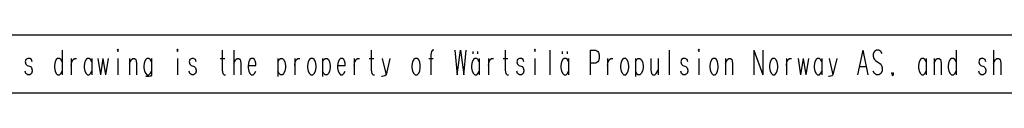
# Model space of a CAD drawing. Header units: inches. Extents: x 1 to 839, y 1 to 592.
# Tile 11 of 14: x 644.34 to 724.31, y 1.5 to 6.25. Entities that reach past the tile are written whole.
import ezdxf

# ---------------------------------------------------------------- set-up
doc = ezdxf.new("R2010")
doc.units = ezdxf.units.IN
doc.layers.add('4', color=7, linetype='Continuous')

msp = doc.modelspace()

# ---------------------------------------------------------------- linework, layer by layer
at = {"layer": '4', "color": 7}
msp.add_line((6.208, 6.248), (834.006, 6.248), dxfattribs=at)
at = {"layer": '4', "color": 3}
for p, q in [((647.785, 4.995), (647.785, 2.995)), ((652.311, 5.09), (652.258, 4.995)), ((652.258, 4.995), (652.311, 4.899)), ((652.363, 4.995), (652.311, 5.09)), ((652.311, 4.899), (652.363, 4.995)), ((657.151, 5.09), (657.098, 4.995)), ((657.098, 4.995), (657.151, 4.899)), ((657.203, 4.995), (657.151, 5.09)), ((657.151, 4.899), (657.203, 4.995)), ((660.781, 4.995), (660.781, 3.376)), ((661.729, 4.995), (661.729, 2.995)), ((672.881, 4.995), (672.881, 3.376)), ((677.773, 4.899), (677.721, 4.613)), ((677.878, 4.995), (677.773, 4.899)), ((677.983, 4.995), (677.878, 4.995)), ((679.669, 4.995), (679.879, 2.995)), ((679.879, 2.995), (680.141, 4.995)), ((680.141, 4.995), (680.403, 2.995)), ((680.403, 2.995), (680.612, 4.995)), ((681.141, 4.899), (681.141, 4.709)), ((681.56, 4.709), (681.56, 4.899)), ((683.771, 4.995), (683.771, 3.376)), ((686.191, 5.09), (686.138, 4.995)), ((686.138, 4.995), (686.191, 4.899)), ((686.243, 4.995), (686.191, 5.09)), ((686.191, 4.899), (686.243, 4.995)), ((687.401, 4.995), (687.401, 2.995)), ((688.401, 4.899), (688.401, 4.709)), ((688.82, 4.709), (688.82, 4.899)), ((690.664, 4.995), (690.664, 2.995)), ((690.664, 4.995), (691.136, 4.995)), ((691.136, 4.995), (691.293, 4.899)), ((691.293, 4.899), (691.345, 4.804)), ((691.345, 4.804), (691.397, 4.613)), ((697.081, 4.995), (697.081, 2.995)), ((699.501, 5.09), (699.448, 4.995)), ((699.448, 4.995), (699.501, 4.899)), ((699.553, 4.995), (699.501, 5.09)), ((699.501, 4.899), (699.553, 4.995)), ((703.974, 4.995), (704.707, 2.995)), ((703.974, 4.995), (703.974, 2.995)), ((704.707, 4.995), (704.707, 2.995)), ((712.811, 4.995), (712.392, 2.995)), ((712.811, 4.995), (713.23, 2.995)), ((713.759, 4.899), (713.654, 4.709)), ((713.916, 4.995), (713.759, 4.899)), ((714.126, 4.995), (713.916, 4.995)), ((714.283, 4.899), (714.126, 4.995)), ((714.387, 4.709), (714.283, 4.899)), ((720.385, 4.995), (720.385, 2.995)), ((723.439, 4.995), (723.439, 2.995)), ((644.841, 4.232), (644.789, 4.042)), ((644.789, 4.042), (644.841, 3.852)), ((644.998, 4.328), (644.841, 4.232)), ((645.156, 4.328), (644.998, 4.328)), ((645.313, 4.232), (645.156, 4.328)), ((645.365, 4.042), (645.313, 4.232)), ((647.209, 4.042), (647.157, 3.757)), ((647.314, 4.232), (647.209, 4.042)), ((647.418, 4.328), (647.314, 4.232)), ((647.576, 4.328), (647.418, 4.328)), ((647.68, 4.232), (647.576, 4.328)), ((647.785, 4.042), (647.68, 4.232)), ((648.524, 4.328), (648.524, 2.995)), ((648.524, 3.757), (648.576, 4.042)), ((648.576, 4.042), (648.681, 4.232)), ((648.681, 4.232), (648.786, 4.328)), ((648.786, 4.328), (648.943, 4.328)), ((649.629, 4.042), (649.577, 3.757)), ((649.734, 4.232), (649.629, 4.042)), ((649.838, 4.328), (649.734, 4.232)), ((649.996, 4.328), (649.838, 4.328)), ((650.1, 4.232), (649.996, 4.328)), ((650.205, 4.042), (650.1, 4.232)), ((650.205, 4.328), (650.205, 2.995)), ((650.682, 4.328), (650.891, 2.995)), ((651.101, 4.328), (650.891, 2.995)), ((651.101, 4.328), (651.31, 2.995)), ((651.52, 4.328), (651.31, 2.995)), ((652.311, 4.328), (652.311, 2.995)), ((653.259, 4.328), (653.259, 2.995)), ((653.259, 3.947), (653.416, 4.232)), ((653.416, 4.232), (653.521, 4.328)), ((653.521, 4.328), (653.678, 4.328)), ((653.678, 4.328), (653.783, 4.232)), ((653.783, 4.232), (653.835, 3.947)), ((654.469, 4.042), (654.417, 3.757)), ((654.574, 4.232), (654.469, 4.042)), ((654.678, 4.328), (654.574, 4.232)), ((654.836, 4.328), (654.678, 4.328)), ((654.94, 4.232), (654.836, 4.328)), ((655.045, 4.042), (654.94, 4.232)), ((655.045, 4.328), (655.045, 2.955)), ((657.151, 4.328), (657.151, 2.995)), ((658.151, 4.232), (658.099, 4.042)), ((658.099, 4.042), (658.151, 3.852)), ((658.308, 4.328), (658.151, 4.232)), ((658.466, 4.328), (658.308, 4.328)), ((658.623, 4.232), (658.466, 4.328)), ((658.675, 4.042), (658.623, 4.232)), ((660.624, 4.328), (660.99, 4.328)), ((661.729, 3.947), (661.886, 4.232)), ((661.886, 4.232), (661.991, 4.328)), ((661.991, 4.328), (662.148, 4.328)), ((662.148, 4.328), (662.253, 4.232)), ((662.253, 4.232), (662.305, 3.947)), ((662.939, 4.042), (662.887, 3.757)), ((663.044, 4.232), (662.939, 4.042)), ((663.148, 4.328), (663.044, 4.232)), ((663.306, 4.328), (663.148, 4.328)), ((663.41, 4.232), (663.306, 4.328)), ((663.463, 4.137), (663.41, 4.232)), ((663.515, 3.947), (663.463, 4.137)), ((665.307, 4.328), (665.307, 2.856)), ((665.307, 4.042), (665.411, 4.232)), ((665.411, 4.232), (665.516, 4.328)), ((665.516, 4.328), (665.673, 4.328)), ((665.673, 4.328), (665.778, 4.232)), ((665.778, 4.232), (665.883, 4.042)), ((665.883, 4.042), (665.935, 3.757)), ((666.674, 4.328), (666.674, 2.995)), ((666.674, 3.757), (666.726, 4.042)), ((666.726, 4.042), (666.831, 4.232)), ((666.831, 4.232), (666.936, 4.328)), ((666.936, 4.328), (667.093, 4.328)), ((667.779, 4.042), (667.727, 3.757)), ((667.884, 4.232), (667.779, 4.042)), ((667.988, 4.328), (667.884, 4.232)), ((668.146, 4.328), (667.988, 4.328)), ((668.25, 4.232), (668.146, 4.328)), ((668.355, 4.042), (668.25, 4.232)), ((668.407, 3.757), (668.355, 4.042)), ((668.937, 4.328), (668.937, 2.856)), ((668.937, 4.042), (669.041, 4.232)), ((669.041, 4.232), (669.146, 4.328)), ((669.146, 4.328), (669.303, 4.328)), ((669.303, 4.328), (669.408, 4.232)), ((669.408, 4.232), (669.513, 4.042)), ((669.513, 4.042), (669.565, 3.757)), ((670.199, 4.042), (670.147, 3.757)), ((670.304, 4.232), (670.199, 4.042)), ((670.408, 4.328), (670.304, 4.232)), ((670.566, 4.328), (670.408, 4.328)), ((670.67, 4.232), (670.566, 4.328)), ((670.723, 4.137), (670.67, 4.232)), ((670.775, 3.947), (670.723, 4.137)), ((671.514, 4.328), (671.514, 2.995)), ((671.514, 3.757), (671.566, 4.042)), ((671.566, 4.042), (671.671, 4.232)), ((671.671, 4.232), (671.776, 4.328)), ((671.776, 4.328), (671.933, 4.328)), ((672.724, 4.328), (673.09, 4.328)), ((673.777, 4.328), (674.091, 2.995)), ((674.405, 4.328), (674.091, 2.995)), ((676.249, 4.042), (676.197, 3.757)), ((676.354, 4.232), (676.249, 4.042)), ((676.458, 4.328), (676.354, 4.232)), ((676.616, 4.328), (676.458, 4.328)), ((676.72, 4.232), (676.616, 4.328)), ((676.825, 4.042), (676.72, 4.232)), ((676.877, 3.757), (676.825, 4.042)), ((677.564, 4.328), (677.93, 4.328)), ((677.721, 4.613), (677.721, 2.995)), ((681.089, 4.042), (681.037, 3.757)), ((681.194, 4.232), (681.089, 4.042)), ((681.298, 4.328), (681.194, 4.232)), ((681.456, 4.328), (681.298, 4.328)), ((681.56, 4.232), (681.456, 4.328)), ((681.665, 4.042), (681.56, 4.232)), ((681.665, 4.328), (681.665, 2.995)), ((682.404, 4.328), (682.404, 2.995)), ((682.404, 3.757), (682.456, 4.042)), ((682.456, 4.042), (682.561, 4.232)), ((682.561, 4.232), (682.666, 4.328)), ((682.666, 4.328), (682.823, 4.328)), ((683.614, 4.328), (683.98, 4.328)), ((684.771, 4.232), (684.719, 4.042)), ((684.719, 4.042), (684.771, 3.852)), ((684.928, 4.328), (684.771, 4.232)), ((685.086, 4.328), (684.928, 4.328)), ((685.243, 4.232), (685.086, 4.328)), ((685.295, 4.042), (685.243, 4.232)), ((686.191, 4.328), (686.191, 2.995)), ((688.349, 4.042), (688.297, 3.757)), ((688.454, 4.232), (688.349, 4.042)), ((688.558, 4.328), (688.454, 4.232)), ((688.716, 4.328), (688.558, 4.328)), ((688.82, 4.232), (688.716, 4.328)), ((688.925, 4.042), (688.82, 4.232)), ((688.925, 4.328), (688.925, 2.995)), ((691.293, 4.042), (691.136, 3.947)), ((691.345, 4.137), (691.293, 4.042)), ((691.397, 4.328), (691.345, 4.137)), ((691.397, 4.613), (691.397, 4.328)), ((692.084, 4.328), (692.084, 2.995)), ((692.084, 3.757), (692.136, 4.042)), ((692.136, 4.042), (692.241, 4.232)), ((692.241, 4.232), (692.346, 4.328)), ((692.346, 4.328), (692.503, 4.328)), ((693.189, 4.042), (693.137, 3.757)), ((693.294, 4.232), (693.189, 4.042)), ((693.398, 4.328), (693.294, 4.232)), ((693.556, 4.328), (693.398, 4.328)), ((693.66, 4.232), (693.556, 4.328)), ((693.765, 4.042), (693.66, 4.232)), ((693.817, 3.757), (693.765, 4.042)), ((694.347, 4.328), (694.347, 2.856)), ((694.347, 4.042), (694.451, 4.232)), ((694.451, 4.232), (694.556, 4.328)), ((694.556, 4.328), (694.713, 4.328)), ((694.713, 4.328), (694.818, 4.232)), ((694.818, 4.232), (694.923, 4.042)), ((694.923, 4.042), (694.975, 3.757)), ((695.609, 4.328), (695.609, 3.376)), ((696.185, 4.328), (696.185, 2.995)), ((698.081, 4.232), (698.029, 4.042)), ((698.029, 4.042), (698.081, 3.852)), ((698.238, 4.328), (698.081, 4.232)), ((698.396, 4.328), (698.238, 4.328)), ((698.553, 4.232), (698.396, 4.328)), ((698.605, 4.042), (698.553, 4.232)), ((699.501, 4.328), (699.501, 2.995)), ((700.449, 4.042), (700.397, 3.757)), ((700.554, 4.232), (700.449, 4.042)), ((700.658, 4.328), (700.554, 4.232)), ((700.816, 4.328), (700.658, 4.328)), ((700.92, 4.232), (700.816, 4.328)), ((701.025, 4.042), (700.92, 4.232)), ((701.077, 3.757), (701.025, 4.042)), ((701.659, 4.328), (701.659, 2.995)), ((701.659, 3.947), (701.816, 4.232)), ((701.816, 4.232), (701.921, 4.328)), ((701.921, 4.328), (702.078, 4.328)), ((702.078, 4.328), (702.183, 4.232)), ((702.183, 4.232), (702.235, 3.947)), ((705.289, 4.042), (705.237, 3.757)), ((705.394, 4.232), (705.289, 4.042)), ((705.498, 4.328), (705.394, 4.232)), ((705.656, 4.328), (705.498, 4.328)), ((705.76, 4.232), (705.656, 4.328)), ((705.865, 4.042), (705.76, 4.232)), ((705.917, 3.757), (705.865, 4.042)), ((706.604, 4.328), (706.604, 2.995)), ((706.604, 3.757), (706.656, 4.042)), ((706.656, 4.042), (706.761, 4.232)), ((706.761, 4.232), (706.866, 4.328)), ((706.866, 4.328), (707.023, 4.328)), ((707.552, 4.328), (707.761, 2.995)), ((707.971, 4.328), (707.761, 2.995)), ((707.971, 4.328), (708.18, 2.995)), ((708.39, 4.328), (708.18, 2.995)), ((708.919, 4.042), (708.867, 3.757)), ((709.024, 4.232), (708.919, 4.042)), ((709.128, 4.328), (709.024, 4.232)), ((709.286, 4.328), (709.128, 4.328)), ((709.39, 4.232), (709.286, 4.328)), ((709.495, 4.042), (709.39, 4.232)), ((709.495, 4.328), (709.495, 2.995)), ((710.077, 4.328), (710.391, 2.995)), ((710.705, 4.328), (710.391, 2.995)), ((713.654, 4.709), (713.654, 4.518)), ((713.654, 4.518), (713.707, 4.328)), ((713.707, 4.328), (713.759, 4.232)), ((713.759, 4.232), (713.864, 4.137)), ((713.864, 4.137), (714.178, 3.947)), ((717.389, 4.042), (717.337, 3.757)), ((717.494, 4.232), (717.389, 4.042)), ((717.598, 4.328), (717.494, 4.232)), ((717.756, 4.328), (717.598, 4.328)), ((717.86, 4.232), (717.756, 4.328)), ((717.965, 4.042), (717.86, 4.232)), ((717.965, 4.328), (717.965, 2.995)), ((718.599, 4.328), (718.599, 2.995)), ((718.599, 3.947), (718.756, 4.232)), ((718.756, 4.232), (718.861, 4.328)), ((718.861, 4.328), (719.018, 4.328)), ((719.018, 4.328), (719.123, 4.232)), ((719.123, 4.232), (719.175, 3.947)), ((719.809, 4.042), (719.757, 3.757)), ((719.914, 4.232), (719.809, 4.042)), ((720.018, 4.328), (719.914, 4.232)), ((720.176, 4.328), (720.018, 4.328)), ((720.28, 4.232), (720.176, 4.328)), ((720.385, 4.042), (720.28, 4.232)), ((722.281, 4.232), (722.229, 4.042)), ((722.229, 4.042), (722.281, 3.852)), ((722.438, 4.328), (722.281, 4.232)), ((722.596, 4.328), (722.438, 4.328)), ((722.753, 4.232), (722.596, 4.328)), ((722.805, 4.042), (722.753, 4.232)), ((723.439, 3.947), (723.596, 4.232)), ((723.596, 4.232), (723.701, 4.328)), ((723.701, 4.328), (723.858, 4.328)), ((723.858, 4.328), (723.963, 4.232)), ((723.963, 4.232), (724.015, 3.947)), ((644.841, 3.09), (644.789, 3.28)), ((644.841, 3.852), (644.946, 3.757)), ((644.946, 3.757), (645.208, 3.661)), ((645.208, 3.661), (645.313, 3.566)), ((645.313, 3.566), (645.365, 3.376)), ((645.365, 3.28), (645.313, 3.09)), ((645.365, 3.376), (645.365, 3.28)), ((647.157, 3.757), (647.157, 3.566)), ((647.157, 3.566), (647.209, 3.28)), ((647.209, 3.28), (647.314, 3.09)), ((647.68, 3.09), (647.785, 3.28)), ((649.577, 3.757), (649.577, 3.566)), ((649.577, 3.566), (649.629, 3.28)), ((649.629, 3.28), (649.734, 3.09)), ((650.1, 3.09), (650.205, 3.28)), ((653.835, 3.947), (653.835, 2.995)), ((654.417, 3.757), (654.417, 3.566)), ((654.417, 3.566), (654.469, 3.28)), ((654.469, 3.28), (654.574, 3.09)), ((654.94, 3.09), (655.045, 3.28)), ((658.151, 3.09), (658.099, 3.28)), ((658.151, 3.852), (658.256, 3.757)), ((658.256, 3.757), (658.518, 3.661)), ((658.518, 3.661), (658.623, 3.566)), ((658.623, 3.566), (658.675, 3.376)), ((658.675, 3.28), (658.623, 3.09)), ((658.675, 3.376), (658.675, 3.28)), ((660.781, 3.376), (660.833, 3.09)), ((662.305, 3.947), (662.305, 2.995)), ((662.887, 3.757), (662.887, 3.566)), ((662.887, 3.757), (663.515, 3.757)), ((662.887, 3.566), (662.939, 3.28)), ((662.939, 3.28), (663.044, 3.09)), ((663.41, 3.09), (663.515, 3.28)), ((663.515, 3.757), (663.515, 3.947)), ((665.411, 3.09), (665.307, 3.28)), ((665.883, 3.28), (665.778, 3.09)), ((665.935, 3.566), (665.883, 3.28)), ((665.935, 3.757), (665.935, 3.566)), ((667.727, 3.757), (667.727, 3.566)), ((667.727, 3.566), (667.779, 3.28)), ((667.779, 3.28), (667.884, 3.09)), ((668.25, 3.09), (668.355, 3.28)), ((668.355, 3.28), (668.407, 3.566)), ((668.407, 3.566), (668.407, 3.757)), ((669.041, 3.09), (668.937, 3.28)), ((669.513, 3.28), (669.408, 3.09)), ((669.565, 3.566), (669.513, 3.28)), ((669.565, 3.757), (669.565, 3.566)), ((670.147, 3.757), (670.147, 3.566)), ((670.147, 3.757), (670.775, 3.757)), ((670.147, 3.566), (670.199, 3.28)), ((670.199, 3.28), (670.304, 3.09)), ((670.67, 3.09), (670.775, 3.28)), ((670.775, 3.757), (670.775, 3.947)), ((672.881, 3.376), (672.933, 3.09)), ((676.197, 3.757), (676.197, 3.566)), ((676.197, 3.566), (676.249, 3.28)), ((676.249, 3.28), (676.354, 3.09)), ((676.72, 3.09), (676.825, 3.28)), ((676.825, 3.28), (676.877, 3.566)), ((676.877, 3.566), (676.877, 3.757)), ((681.037, 3.757), (681.037, 3.566)), ((681.037, 3.566), (681.089, 3.28)), ((681.089, 3.28), (681.194, 3.09)), ((681.56, 3.09), (681.665, 3.28)), ((683.771, 3.376), (683.823, 3.09)), ((684.771, 3.09), (684.719, 3.28)), ((684.771, 3.852), (684.876, 3.757)), ((684.876, 3.757), (685.138, 3.661)), ((685.138, 3.661), (685.243, 3.566)), ((685.243, 3.566), (685.295, 3.376)), ((685.295, 3.28), (685.243, 3.09)), ((685.295, 3.376), (685.295, 3.28)), ((688.297, 3.757), (688.297, 3.566)), ((688.297, 3.566), (688.349, 3.28)), ((688.349, 3.28), (688.454, 3.09)), ((688.82, 3.09), (688.925, 3.28)), ((691.136, 3.947), (690.664, 3.947)), ((693.137, 3.757), (693.137, 3.566)), ((693.137, 3.566), (693.189, 3.28)), ((693.189, 3.28), (693.294, 3.09)), ((693.66, 3.09), (693.765, 3.28)), ((693.765, 3.28), (693.817, 3.566)), ((693.817, 3.566), (693.817, 3.757)), ((694.451, 3.09), (694.347, 3.28)), ((694.923, 3.28), (694.818, 3.09)), ((694.975, 3.566), (694.923, 3.28)), ((694.975, 3.757), (694.975, 3.566)), ((695.609, 3.376), (695.661, 3.09)), ((696.028, 3.09), (696.185, 3.376)), ((698.081, 3.09), (698.029, 3.28)), ((698.081, 3.852), (698.186, 3.757)), ((698.186, 3.757), (698.448, 3.661)), ((698.448, 3.661), (698.553, 3.566)), ((698.553, 3.566), (698.605, 3.376)), ((698.605, 3.28), (698.553, 3.09)), ((698.605, 3.376), (698.605, 3.28)), ((700.397, 3.757), (700.397, 3.566)), ((700.397, 3.566), (700.449, 3.28)), ((700.449, 3.28), (700.554, 3.09)), ((700.92, 3.09), (701.025, 3.28)), ((701.025, 3.28), (701.077, 3.566)), ((701.077, 3.566), (701.077, 3.757)), ((702.235, 3.947), (702.235, 2.995)), ((705.237, 3.757), (705.237, 3.566)), ((705.237, 3.566), (705.289, 3.28)), ((705.289, 3.28), (705.394, 3.09)), ((705.76, 3.09), (705.865, 3.28)), ((705.865, 3.28), (705.917, 3.566)), ((705.917, 3.566), (705.917, 3.757)), ((708.867, 3.757), (708.867, 3.566)), ((708.867, 3.566), (708.919, 3.28)), ((708.919, 3.28), (709.024, 3.09)), ((709.39, 3.09), (709.495, 3.28)), ((712.549, 3.661), (713.073, 3.661)), ((713.759, 3.09), (713.654, 3.28)), ((714.178, 3.947), (714.283, 3.852)), ((714.283, 3.852), (714.335, 3.757)), ((714.387, 3.28), (714.283, 3.09)), ((714.335, 3.757), (714.387, 3.566)), ((714.387, 3.566), (714.387, 3.28)), ((717.337, 3.757), (717.337, 3.566)), ((717.337, 3.566), (717.389, 3.28)), ((717.389, 3.28), (717.494, 3.09)), ((717.86, 3.09), (717.965, 3.28)), ((719.175, 3.947), (719.175, 2.995)), ((719.757, 3.757), (719.757, 3.566)), ((719.757, 3.566), (719.809, 3.28)), ((719.809, 3.28), (719.914, 3.09)), ((720.28, 3.09), (720.385, 3.28)), ((722.281, 3.09), (722.229, 3.28)), ((722.281, 3.852), (722.386, 3.757)), ((722.386, 3.757), (722.648, 3.661)), ((722.648, 3.661), (722.753, 3.566)), ((722.753, 3.566), (722.805, 3.376)), ((722.805, 3.28), (722.753, 3.09)), ((722.805, 3.376), (722.805, 3.28)), ((724.015, 3.947), (724.015, 2.995)), ((644.998, 2.995), (644.841, 3.09)), ((645.156, 2.995), (644.998, 2.995)), ((645.313, 3.09), (645.156, 2.995)), ((647.314, 3.09), (647.418, 2.995)), ((647.418, 2.995), (647.576, 2.995)), ((647.576, 2.995), (647.68, 3.09)), ((649.734, 3.09), (649.838, 2.995)), ((649.838, 2.995), (649.996, 2.995)), ((649.996, 2.995), (650.1, 3.09)), ((654.574, 3.09), (654.678, 2.995)), ((654.678, 2.856), (654.574, 2.876)), ((654.678, 2.995), (654.836, 2.995)), ((654.836, 2.856), (654.678, 2.856)), ((654.836, 2.995), (654.94, 3.09)), ((654.94, 2.876), (654.836, 2.856)), ((654.993, 2.896), (654.94, 2.876)), ((655.045, 2.955), (654.993, 2.896)), ((658.308, 2.995), (658.151, 3.09)), ((658.466, 2.995), (658.308, 2.995)), ((658.623, 3.09), (658.466, 2.995)), ((660.833, 3.09), (660.938, 2.995)), ((660.938, 2.995), (661.043, 2.995)), ((663.044, 3.09), (663.148, 2.995)), ((663.148, 2.995), (663.306, 2.995)), ((663.306, 2.995), (663.41, 3.09)), ((665.516, 2.995), (665.411, 3.09)), ((665.673, 2.995), (665.516, 2.995)), ((665.778, 3.09), (665.673, 2.995)), ((667.884, 3.09), (667.988, 2.995)), ((667.988, 2.995), (668.146, 2.995)), ((668.146, 2.995), (668.25, 3.09)), ((669.146, 2.995), (669.041, 3.09)), ((669.303, 2.995), (669.146, 2.995)), ((669.408, 3.09), (669.303, 2.995)), ((670.304, 3.09), (670.408, 2.995)), ((670.408, 2.995), (670.566, 2.995)), ((670.566, 2.995), (670.67, 3.09)), ((672.933, 3.09), (673.038, 2.995)), ((673.038, 2.995), (673.143, 2.995)), ((673.777, 2.856), (673.724, 2.856)), ((673.881, 2.876), (673.777, 2.856)), ((673.986, 2.916), (673.881, 2.876)), ((674.091, 2.995), (673.986, 2.916)), ((676.354, 3.09), (676.458, 2.995)), ((676.458, 2.995), (676.616, 2.995)), ((676.616, 2.995), (676.72, 3.09)), ((681.194, 3.09), (681.298, 2.995)), ((681.298, 2.995), (681.456, 2.995)), ((681.456, 2.995), (681.56, 3.09)), ((683.823, 3.09), (683.928, 2.995)), ((683.928, 2.995), (684.033, 2.995)), ((684.928, 2.995), (684.771, 3.09)), ((685.086, 2.995), (684.928, 2.995)), ((685.243, 3.09), (685.086, 2.995)), ((688.454, 3.09), (688.558, 2.995)), ((688.558, 2.995), (688.716, 2.995)), ((688.716, 2.995), (688.82, 3.09)), ((693.294, 3.09), (693.398, 2.995)), ((693.398, 2.995), (693.556, 2.995)), ((693.556, 2.995), (693.66, 3.09)), ((694.556, 2.995), (694.451, 3.09)), ((694.713, 2.995), (694.556, 2.995)), ((694.818, 3.09), (694.713, 2.995)), ((695.661, 3.09), (695.766, 2.995)), ((695.766, 2.995), (695.923, 2.995)), ((695.923, 2.995), (696.028, 3.09)), ((698.238, 2.995), (698.081, 3.09)), ((698.396, 2.995), (698.238, 2.995)), ((698.553, 3.09), (698.396, 2.995)), ((700.554, 3.09), (700.658, 2.995)), ((700.658, 2.995), (700.816, 2.995)), ((700.816, 2.995), (700.92, 3.09)), ((705.394, 3.09), (705.498, 2.995)), ((705.498, 2.995), (705.656, 2.995)), ((705.656, 2.995), (705.76, 3.09)), ((709.024, 3.09), (709.128, 2.995)), ((709.128, 2.995), (709.286, 2.995)), ((709.286, 2.995), (709.39, 3.09)), ((710.077, 2.856), (710.024, 2.856)), ((710.181, 2.876), (710.077, 2.856)), ((710.286, 2.916), (710.181, 2.876)), ((710.391, 2.995), (710.286, 2.916)), ((713.916, 2.995), (713.759, 3.09)), ((714.126, 2.995), (713.916, 2.995)), ((714.283, 3.09), (714.126, 2.995)), ((715.178, 3.09), (715.231, 3.185)), ((715.231, 2.995), (715.178, 3.09)), ((715.231, 2.935), (715.178, 2.916)), ((715.231, 3.185), (715.283, 3.09)), ((715.283, 3.09), (715.231, 2.995)), ((715.283, 2.975), (715.231, 2.935)), ((715.283, 3.09), (715.283, 2.975)), ((717.494, 3.09), (717.598, 2.995)), ((717.598, 2.995), (717.756, 2.995)), ((717.756, 2.995), (717.86, 3.09)), ((719.914, 3.09), (720.018, 2.995)), ((720.018, 2.995), (720.176, 2.995)), ((720.176, 2.995), (720.28, 3.09)), ((722.438, 2.995), (722.281, 3.09)), ((722.596, 2.995), (722.438, 2.995)), ((722.753, 3.09), (722.596, 2.995)), ((838.756, 1.498), (1.458, 1.498))]:
    msp.add_line(p, q, dxfattribs=at)

doc.saveas('drawing.dxf')
